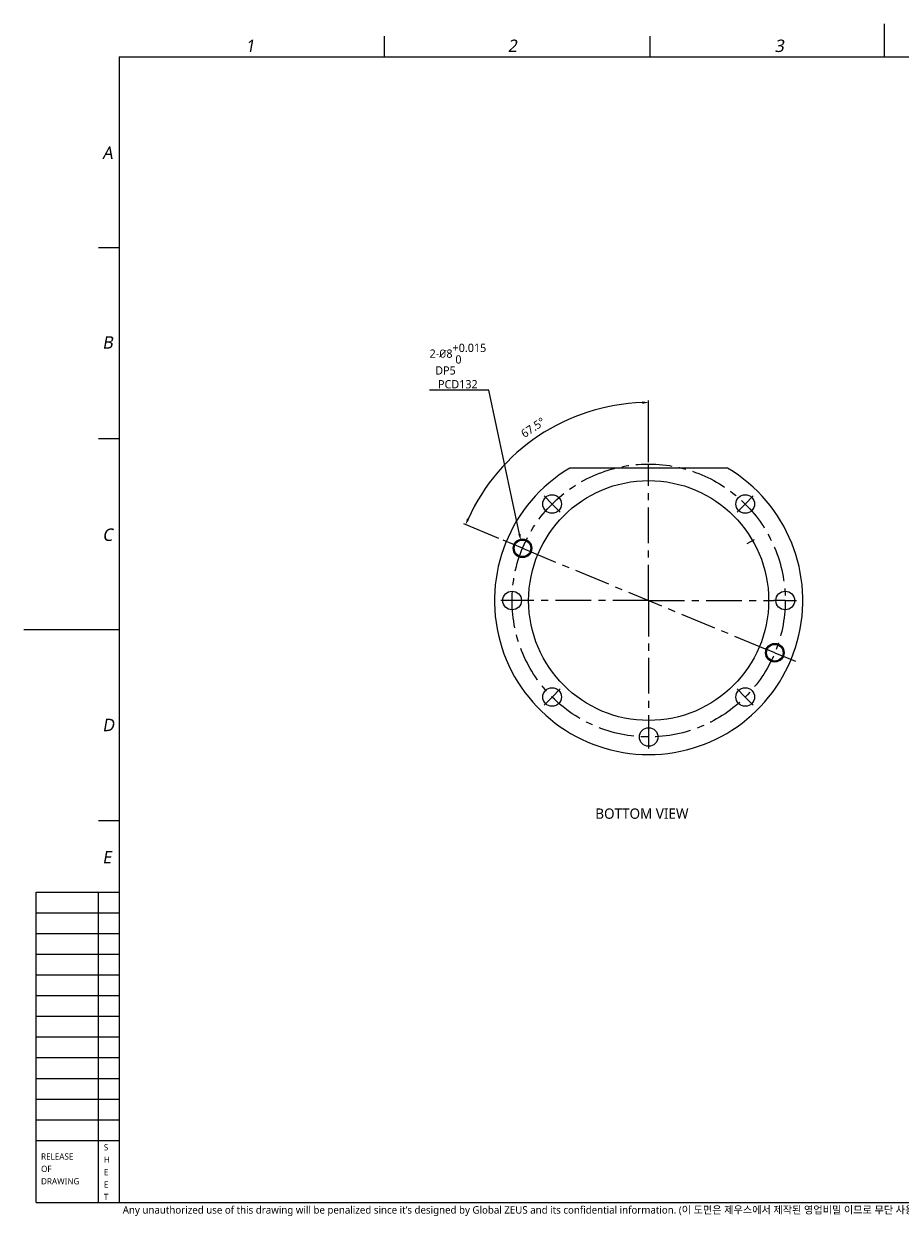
# Model space of a CAD drawing. Header units: millimetres. Extents: x 4 to 836, y 8 to 590.
# Tile 1 of 2: x 4 to 428, y 13 to 590. Entities that reach past the tile are written whole.
import ezdxf

# ---------------------------------------------------------------- set-up
doc = ezdxf.new("R2010")
doc.units = ezdxf.units.MM
doc.header["$LTSCALE"] = 46.2
doc.header["$PDMODE"] = 3
doc.header["$PDSIZE"] = 0.3125
doc.linetypes.add('CENTER', pattern=[0.6, 0.375, -0.075, 0.075, -0.075])
doc.linetypes.add('HIDDEN', pattern=[0.2, 0.1, -0.1])
doc.layers.get('0').update_dxf_attribs({"linetype": 'CONTINUOUS'})
doc.layers.get('Defpoints').update_dxf_attribs({"linetype": 'CONTINUOUS'})
for name, color, linetype in [('DEFAULT_1', 7, 'CENTER'), ('DEFAULT_2', 2, 'HIDDEN'), ('M1001801_PBL7', 7, 'CONTINUOUS')]:
    doc.layers.add(name, color=color, linetype=linetype)
doc.styles.get("Standard").update_dxf_attribs({"font": 'malgun.ttf'})
doc.styles.add('TEXTSTYLE_2', font='malgun.ttf')
doc.styles.add('TEXTSTYLE_4', font='malgun.ttf')
doc.dimstyles.new('DIMSTYLE_11', dxfattribs={"dimtxt": 4, "dimasz": 3, "dimexe": 1, "dimexo": 0.5, "dimtad": 1, "dimdsep": 46, "dimtxsty": 'Standard', "dimblk": '_FILLED', "dimblk1": '_FILLED', "dimblk2": '_FILLED', "dimcen": 0.09, "dimclrt": 134, "dimazin": 2, "dimtol": 1, "dimtp": 0.015, "dimtfac": 1, "dimtdec": 3, "dimtofl": 0, "dimtmove": 0, "dimatfit": 1, "dimldrblk": '_FILLED', "dimfxl": 1, "dimtolj": 1, "dimarcsym": 0})
doc.dimstyles.new('DIMSTYLE_3', dxfattribs={"dimtxt": 4, "dimasz": 3, "dimexe": 1, "dimexo": 0.5, "dimgap": 2, "dimtad": 1, "dimdec": 1, "dimdsep": 46, "dimtxsty": 'Standard', "dimblk": '_FILLED', "dimblk1": '_FILLED', "dimblk2": '_FILLED', "dimcen": 0.09, "dimclrt": 134, "dimadec": 1, "dimazin": 2, "dimtp": 0.5, "dimtm": 0.5, "dimtfac": 1, "dimtdec": 65535, "dimtofl": 0, "dimtmove": 0, "dimatfit": 3, "dimldrblk": '_FILLED', "dimfxl": 1, "dimtolj": 1, "dimarcsym": 0})

# ---------------------------------------------------------------- blocks, each defined once
blk = doc.blocks.new('_FILLED')
at = {"color": 0, "linetype": 'ByBlock'}
blk.add_solid([(0, 0), (-1, 0.2), (-1, -0.2)], dxfattribs=at)
blk = doc.blocks.new('*D135')
at = {"color": 0, "lineweight": -2, "transparency": 16777216}
for p, q in [((185.03, 302.64), (185.03, 332.54)), ((112.56, 265.79), (95.63, 272.8))]:
    blk.add_line(p, q, dxfattribs=at)
blk.add_arc((185.03, 235.77), 95.76, 91.79501, 155.70499, dxfattribs=at)
at = {"layer": 'Defpoints', "color": 0, "transparency": 16777216}
for p in [(148.38, 324.25), (185.03, 302.14), (185.03, 301.19), (113.02, 265.6), (113.9, 265.24)]:
    blk.add_point(p, dxfattribs=at)
at = {"color": 0, "lineweight": -2, "transparency": 16777216, "xscale": 3, "yscale": 3, "zscale": 3}
for p, rotation in [((185.03, 331.54), 0.8975070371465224), ((96.56, 272.42), 246.6024929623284)]:
    blk.add_blockref('_FILLED', p, dxfattribs=dict(at, rotation=rotation))
at = {"color": 134, "transparency": 16777216, "insert": (128.01, 321.11), "char_height": 4, "attachment_point": 2, "rotation": 33.75}
blk.add_mtext('\\A1;67.5°', dxfattribs=at)
blk = doc.blocks.new('*D136')
at = {"color": 0, "lineweight": -2, "transparency": 16777216}
for p, q in [((107.82, 337.58), (79.15, 337.58)), ((122.6, 267.88), (107.82, 337.58)), ((123.96, 261.03), (124.14, 261.03)), ((124.05, 260.94), (124.05, 261.12))]:
    blk.add_line(p, q, dxfattribs=at)
at = {"layer": 'Defpoints', "color": 0, "transparency": 16777216}
for p in [(123.22, 264.94), (124.88, 257.12)]:
    blk.add_point(p, dxfattribs=at)
at = {"color": 0, "lineweight": -2, "transparency": 16777216, "xscale": 3, "yscale": 3, "zscale": 3, "rotation": 281.974143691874}
blk.add_blockref('_FILLED', (123.22, 264.94), dxfattribs=at)
at = {"color": 134, "transparency": 16777216, "insert": (79.15, 359.98), "char_height": 4, "attachment_point": 1}
blk.add_mtext('\\A1;2-{\\fISOCPEUR|b0|i0|c0|p34;%%C}8\\S+0.015^  0; \\P  DP5\\P   PCD132', dxfattribs=at)
blk = doc.blocks.new('REFT_VIEW')
at = {"layer": 'DEFAULT_1', "color": 1}
for p, q in [((185.03, 235.774), (185.03, 301.645)), ((138.361, 282.443), (134.472, 286.332)), ((231.699, 282.443), (235.588, 286.332)), ((138.361, 282.443), (142.25, 278.554)), ((231.699, 282.443), (227.81, 278.554)), ((232.662, 263.274), (236.126, 265.274)), ((124.054, 261.031), (114.748, 264.886)), ((124.054, 261.031), (241.387, 212.43)), ((119.03, 235.774), (113.53, 235.774)), ((119.03, 235.774), (119.159, 235.774)), ((185.03, 235.774), (119.159, 235.774)), ((185.03, 235.774), (185.03, 169.903)), ((185.03, 235.774), (245.53, 235.774)), ((251.03, 235.774), (245.53, 235.774)), ((251.03, 235.774), (256.53, 235.774)), ((246.006, 210.517), (241.387, 212.43)), ((246.006, 210.517), (255.954, 206.396)), ((138.361, 189.105), (142.25, 192.994)), ((231.699, 189.105), (227.81, 192.994)), ((138.361, 189.105), (134.472, 185.216)), ((231.699, 189.105), (235.588, 185.216)), ((185.03, 169.774), (185.03, 169.903)), ((185.03, 169.774), (185.03, 164.274))]:
    blk.add_line(p, q, dxfattribs=at)
blk.add_circle((185.03, 235.774), 66, dxfattribs=at)
at = {"layer": 'M1001801_PBL7', "color": 7}
blk.add_line((223.165, 299.774), (146.896, 299.774), dxfattribs=at)
for centre, radius in [((185.03, 235.774), 58), ((138.361, 282.443), 4.5), ((231.699, 282.443), 4.5), ((124.054, 261.031), 4.5), ((124.054, 261.031), 4), ((119.03, 235.774), 4.5), ((251.03, 235.774), 4.5), ((246.006, 210.517), 4.5), ((246.006, 210.517), 4), ((138.361, 189.105), 4.5), ((231.699, 189.105), 4.5), ((185.03, 169.774), 4.5)]:
    blk.add_circle(centre, radius, dxfattribs=at)
blk.add_arc((185.03, 235.774), 74.5, 120.788752, 59.211248, dxfattribs=at)
at = {"color": 134}
dim = blk.add_diameter_dim_2p(p1=(124.884, 257.118), p2=(123.224, 264.944), text='2-{\\fISOCPEUR|b0|i0|c0|p34;%%C}<> \\P  DP5\\P   PCD132', dimstyle='DIMSTYLE_11', override={"dimtih": 1, "dimtoh": 1, "dimpost": '<>'}, dxfattribs=at)
dim.commit()
dim.dimension.update_dxf_attribs({"geometry": '*D136', "text_midpoint": (93.174, 337.582), "dimtype": 163})
dim = blk.add_angular_dim_2l(base=(148.384, 324.247), line1=((185.03, 301.187), (185.03, 302.145)), line2=((113.905, 265.235), (113.02, 265.601)), dimstyle='DIMSTYLE_3', dxfattribs=at)
dim.commit()
dim.dimension.update_dxf_attribs({"geometry": '*D135', "text_midpoint": (131.828, 315.397), "dimtype": 162})

msp = doc.modelspace()

# ---------------------------------------------------------------- linework, layer by layer
at = {"color": 7}
for p, q in [((420, 574), (420, 590)), ((50, 574), (50, 20)), ((50, 574), (820, 574)), ((4, 297), (50, 297)), ((10, 20), (10, 170)), ((10, 170), (50, 170)), ((40, 20), (40, 170)), ((10, 50), (50, 50)), ((10, 20), (820, 20))]:
    msp.add_line(p, q, dxfattribs=at)
at = {"color": 134}
for p, q in [((178.33, 574), (178.33, 584)), ((306.67, 574), (306.67, 584)), ((50, 481.67), (40, 481.67)), ((50, 389.33), (40, 389.33)), ((40, 204.67), (50, 204.67)), ((10, 160), (50, 160)), ((10, 150), (50, 150)), ((10, 140), (50, 140)), ((10, 130), (50, 130)), ((10, 120), (50, 120)), ((10, 110), (50, 110)), ((10, 100), (50, 100)), ((10, 90), (50, 90)), ((10, 80), (50, 80)), ((10, 70), (50, 70)), ((10, 60), (50, 60))]:
    msp.add_line(p, q, dxfattribs=at)

# ---------------------------------------------------------------- block references
msp.add_blockref('REFT_VIEW', (120.93, 75.32))

# ---------------------------------------------------------------- texts
msp.add_text('BOTTOM VIEW', height=5).set_placement((280.17, 205.53))
at = {"color": 134, "attachment_point": 1, "line_spacing_factor": 0.9, "style": 'TEXTSTYLE_2'}
for s, insert, char_height, width in [('\\Q10.0;2', (237.84, 582.38), 6, 5.315), ('\\Q10.0;3', (366.84, 582.38), 6, 5.315), ('\\Q10.0;1', (111.06, 582.38), 6, 5.315), ('\\Q10.0;A', (41.93, 530.67), 6, 6.4724), ('\\Q10.0;B', (41.93, 438.94), 6, 6.1417), ('\\Q10.0;C', (41.93, 345.91), 6, 6.5669), ('\\Q10.0;D', (41.93, 253.9), 6, 6.4724), ('\\Q10.0;E', (41.93, 189.94), 6, 5.6693), ('S', (42.65, 48.15), 3, 2.9055), ('RELEASE', (12.3, 43.71), 3, 20.2323), ('H', (42.65, 42.15), 3, 3.2008), ('OF', (12.3, 37.71), 3, 6.2008), ('E', (42.65, 36.15), 3, 2.8346), ('DRAWING', (12.3, 31.71), 3, 21.3189), ('E', (42.65, 30.15), 3, 2.8346), ('T', (42.65, 24.15), 3, 2.7047)]:
    msp.add_mtext(s, dxfattribs=dict(at, insert=insert, char_height=char_height, width=width))
at = {"layer": 'DEFAULT_2', "color": 2, "linetype": 'HIDDEN', "insert": (51.79, 18.17), "char_height": 3.6, "width": 494.6533, "attachment_point": 1, "line_spacing_factor": 0.9, "style": 'TEXTSTYLE_4'}
msp.add_mtext('Any unauthorized use of this drawing will be penalized since it’s designed by Global ZEUS and its confidential information. (이 도면은 제우스에서 제작된 영업비밀 이므로 무단 사용 시 법적인 처벌을 받을 수 있습니다.)', dxfattribs=at)

doc.saveas('drawing.dxf')
